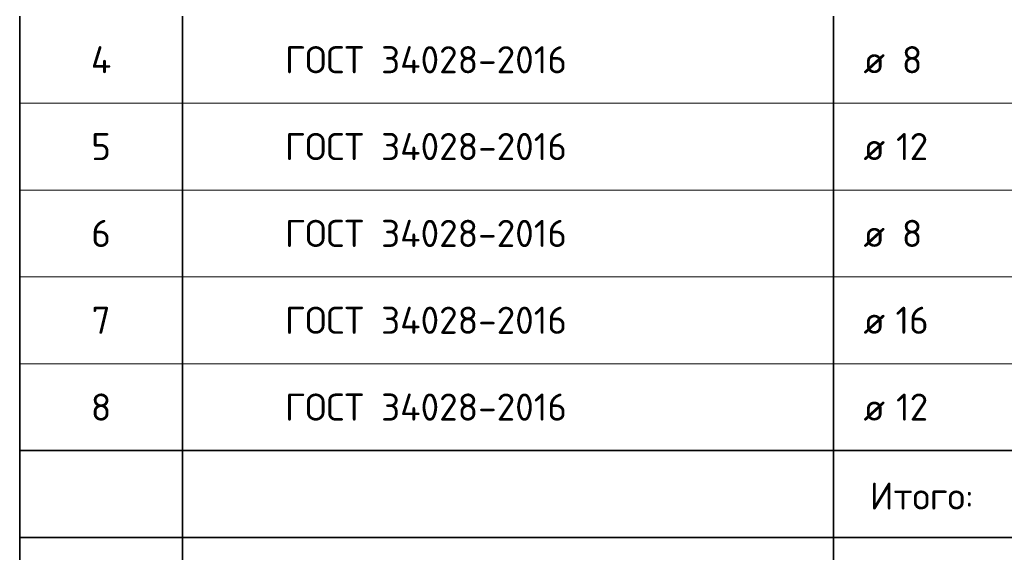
# Model space of a CAD drawing. Header units: metres. Extents: x -38 to 114, y -15 to 21.
# Tile 26 of 244: x 70.28 to 74.82, y -3.36 to -0.91. Entities that reach past the tile are written whole.
import ezdxf

# ---------------------------------------------------------------- set-up
doc = ezdxf.new("R2010")
doc.units = ezdxf.units.M
doc.styles.add('ISOCPEUR', font='txt')

msp = doc.modelspace()

# ---------------------------------------------------------------- linework, layer by layer
at = {"color": 7, "linetype": 'Continuous', "lineweight": 35, "transparency": 33554687}
for p, q in [((70.2814, -0.8927), (70.2814, -1.2927)), ((71.0314, -0.8927), (71.0314, -1.2927)), ((74.0314, -0.8927), (74.0314, -1.2927)), ((70.2814, -1.2927), (70.2814, -1.6927)), ((71.0314, -1.2927), (71.0314, -1.6927)), ((74.0314, -1.2927), (74.0314, -1.6927)), ((70.2814, -1.6927), (70.2814, -2.0927)), ((71.0314, -1.6927), (71.0314, -2.0927)), ((74.0314, -1.6927), (74.0314, -2.0927)), ((70.2814, -2.0927), (70.2814, -2.4927)), ((71.0314, -2.0927), (71.0314, -2.4927)), ((74.0314, -2.0927), (74.0314, -2.4927)), ((70.2814, -2.4927), (70.2814, -2.8927)), ((71.0314, -2.4927), (71.0314, -2.8927)), ((74.0314, -2.4927), (74.0314, -2.8927)), ((70.2814, -2.8927), (70.2814, -3.2927)), ((70.2814, -2.8927), (79.5314, -2.8927)), ((71.0314, -2.8927), (71.0314, -3.2927)), ((74.0314, -2.8927), (74.0314, -3.2927)), ((70.2814, -3.2927), (79.5314, -3.2927)), ((70.2814, -3.2927), (79.5314, -3.2927)), ((70.2814, -3.2927), (79.5314, -3.2927)), ((70.2814, -3.2927), (79.5314, -3.2927)), ((70.2814, -3.2927), (79.5314, -3.2927)), ((70.2814, -3.2927), (79.5314, -3.2927)), ((70.2814, -3.2927), (70.2814, -3.6927)), ((71.0314, -3.2927), (71.0314, -3.6927)), ((74.0314, -3.2927), (74.0314, -3.6927))]:
    msp.add_line(p, q, dxfattribs=at)
at = {"color": 7, "linetype": 'Continuous', "lineweight": 13, "transparency": 33554687}
for p, q in [((79.5314, -1.2927), (70.2814, -1.2927)), ((79.5314, -1.6927), (70.2814, -1.6927)), ((79.5314, -2.0927), (70.2814, -2.0927)), ((79.5314, -2.4927), (70.2814, -2.4927)), ((79.5314, -2.8927), (70.2814, -2.8927))]:
    msp.add_line(p, q, dxfattribs=at)

# ---------------------------------------------------------------- texts
at = {"color": 7, "linetype": 'Continuous', "lineweight": 35, "transparency": 33554687, "char_height": 0.0625, "attachment_point": 5, "style": 'ISOCPEUR'}
for s, insert, width in [('\\A1;{\\fISOCPEUR|i0|b0;\\H0.125000;\\W1.000000;\\C7;ГОСТ 34028-2016}\\P', (72.1531, -1.0927), 1.372706), ('\\A1;{\\fISOCPEUR|i0|b0;\\H0.125000;\\W1.000000;\\C7;4}\\P', (70.6564, -1.0927), 0.15), ('\\A1;{\\fISOCPEUR|i0|b0;\\H0.125000;\\W1.000000;\\C7;8}\\P', (74.3928, -1.0927), 0.136111), ('\\A1;{\\fISOCPEUR|i0|b0;\\H0.125000;\\W1.000000;\\C7;ø}\\P', (74.2186, -1.0927), 0.163636), ('\\A1;{\\fISOCPEUR|i0|b0;\\H0.125000;\\W1.000000;\\C7;ГОСТ 34028-2016}\\P', (72.1531, -1.4927), 1.372706), ('\\A1;{\\fISOCPEUR|i0|b0;\\H0.125000;\\W1.000000;\\C7;5}\\P', (70.6564, -1.4927), 0.136111), ('\\A1;{\\fISOCPEUR|i0|b0;\\H0.125000;\\W1.000000;\\C7;12}\\P', (74.3928, -1.4927), 0.196875), ('\\A1;{\\fISOCPEUR|i0|b0;\\H0.125000;\\W1.000000;\\C7;ø}\\P', (74.2186, -1.4927), 0.163636), ('\\A1;{\\fISOCPEUR|i0|b0;\\H0.125000;\\W1.000000;\\C7;ГОСТ 34028-2016}\\P', (72.1531, -1.8927), 1.372706), ('\\A1;{\\fISOCPEUR|i0|b0;\\H0.125000;\\W1.000000;\\C7;6}\\P', (70.6564, -1.8927), 0.136111), ('\\A1;{\\fISOCPEUR|i0|b0;\\H0.125000;\\W1.000000;\\C7;ø}\\P', (74.2186, -1.8927), 0.163636), ('\\A1;{\\fISOCPEUR|i0|b0;\\H0.125000;\\W1.000000;\\C7;8}\\P', (74.3928, -1.8927), 0.136111), ('\\A1;{\\fISOCPEUR|i0|b0;\\H0.125000;\\W1.000000;\\C7;ГОСТ 34028-2016}\\P', (72.1531, -2.2927), 1.372706), ('\\A1;{\\fISOCPEUR|i0|b0;\\H0.125000;\\W1.000000;\\C7;7}\\P', (70.6564, -2.2927), 0.136111), ('\\A1;{\\fISOCPEUR|i0|b0;\\H0.125000;\\W1.000000;\\C7;ø}\\P', (74.2186, -2.2927), 0.163636), ('\\A1;{\\fISOCPEUR|i0|b0;\\H0.125000;\\W1.000000;\\C7;16}\\P', (74.3928, -2.2927), 0.196875), ('\\A1;{\\fISOCPEUR|i0|b0;\\H0.125000;\\W1.000000;\\C7;ГОСТ 34028-2016}\\P', (72.1531, -2.6927), 1.372706), ('\\A1;{\\fISOCPEUR|i0|b0;\\H0.125000;\\W1.000000;\\C7;8}\\P', (70.6564, -2.6927), 0.136111), ('\\A1;{\\fISOCPEUR|i0|b0;\\H0.125000;\\W1.000000;\\C7;12}\\P', (74.3928, -2.6927), 0.196875), ('\\A1;{\\fISOCPEUR|i0|b0;\\H0.125000;\\W1.000000;\\C7;ø}\\P', (74.2186, -2.6927), 0.163636), ('\\A1;{\\fISOCPEUR|i0|b0;\\H0.125000;\\W1.000000;\\C7;Итого:}\\P', (74.4375, -3.1021), 0.572093)]:
    msp.add_mtext(s, dxfattribs=dict(at, insert=insert, width=width))

doc.saveas('drawing.dxf')
